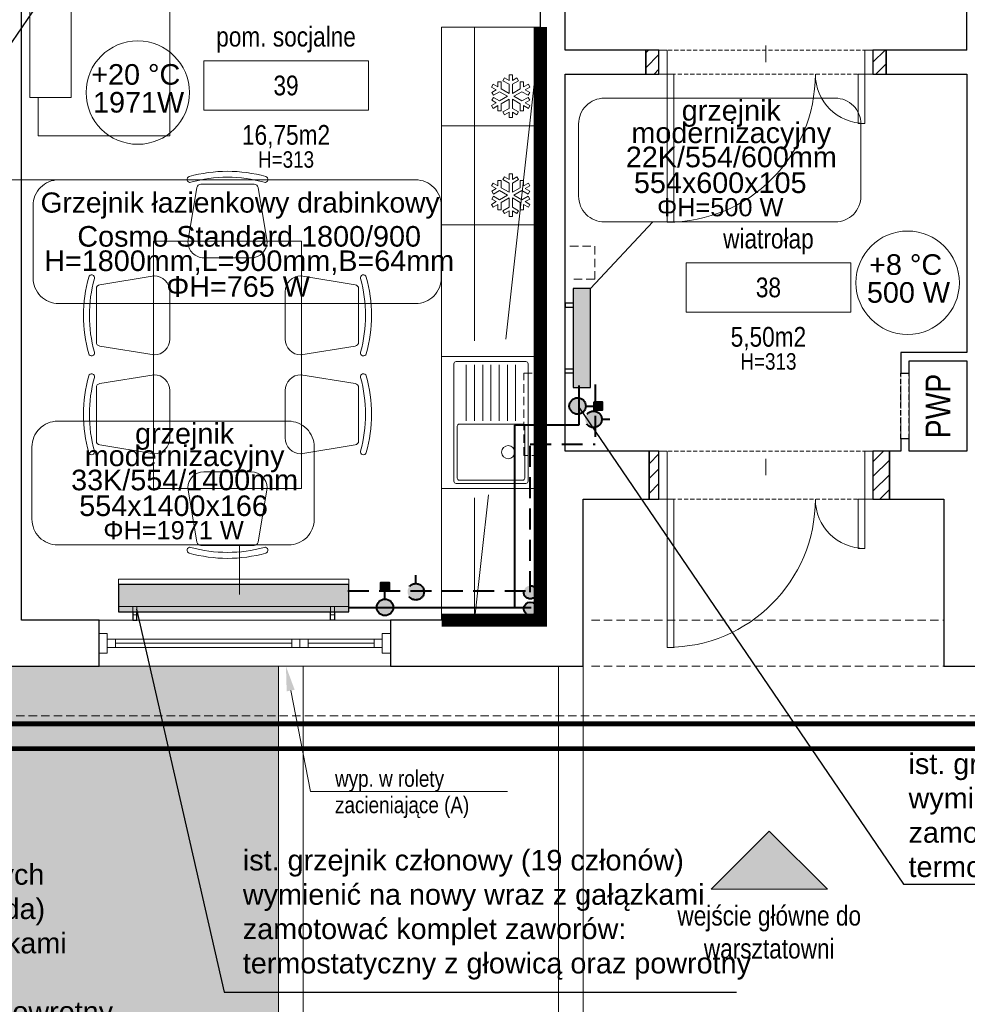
# Model space of a CAD drawing. Header units: millimetres. Extents: x 58673 to 77132, y 78327 to 116111.
# Tile 45 of 61: x 71077 to 71653, y 90484 to 91082. Entities that reach past the tile are written whole.
import ezdxf
from ezdxf import colors
from ezdxf.entities.mleader import LeaderData, LeaderLine
from ezdxf.enums import TextEntityAlignment as Align
from ezdxf.lldxf.tags import DXFTag
from ezdxf.math import Vec2, Vec3

# ---------------------------------------------------------------- set-up
doc = ezdxf.new("R2010")
doc.units = ezdxf.units.MM
doc.header["$MEASUREMENT"] = 0
for name, pattern in [('_xref_ACAD-LSN_dyspozytornia_PW_rzuty_14$0$DASHED', [19.05, 12.7, -6.35]), ('_xref_ACAD-LSN_dyspozytornia_PW_rzuty_14$0$HIDDEN', [0.375, 0.25, -0.125]), ('_xref_ACAD-LSN_dyspozytornia_PW_rzuty_14$0$HIDDEN2', [4.7625, 3.175, -1.5875]), ('DASHED', [19.05, 12.7, -6.35])]:
    doc.linetypes.add(name, pattern=pattern)
doc.layers.get('0').update_dxf_attribs({"lineweight": 9})
doc.layers.get('Defpoints').update_dxf_attribs({"lineweight": 9})
for name, color, linetype, lineweight in [('_xref_ACAD-LSN_dyspozytornia_PW_rzuty_14$0$A drzwi aluminiowe', 250, 'Continuous', 9), ('_xref_ACAD-LSN_dyspozytornia_PW_rzuty_14$0$A hatch', 250, 'Continuous', 5), ('_xref_ACAD-LSN_dyspozytornia_PW_rzuty_14$0$A hydrant', 250, 'Continuous', 13), ('_xref_ACAD-LSN_dyspozytornia_PW_rzuty_14$0$A okna istniejace', 250, 'Continuous', 9), ('_xref_ACAD-LSN_dyspozytornia_PW_rzuty_14$0$A okna wyposazenie', 250, 'Continuous', 9), ('_xref_ACAD-LSN_dyspozytornia_PW_rzuty_14$0$A opis', 250, 'Continuous', 13), ('_xref_ACAD-LSN_dyspozytornia_PW_rzuty_14$0$A opis pom', 250, 'Continuous', 9), ('_xref_ACAD-LSN_dyspozytornia_PW_rzuty_14$0$A opis pom pow', 250, 'Continuous', 9), ('_xref_ACAD-LSN_dyspozytornia_PW_rzuty_14$0$A opis technologia', 250, 'Continuous', 13), ('_xref_ACAD-LSN_dyspozytornia_PW_rzuty_14$0$A widok wyżej', 250, '_xref_ACAD-LSN_dyspozytornia_PW_rzuty_14$0$DASHED', 9), ('_xref_ACAD-LSN_dyspozytornia_PW_rzuty_14$0$A wyposazenie meblowe', 250, 'Continuous', 9), ('_xref_ACAD-LSN_dyspozytornia_PW_rzuty_14$0$A wyposazenie sanitarne', 250, 'Continuous', 9), ('_xref_ACAD-LSN_dyspozytornia_PW_rzuty_14$0$A zakres', 250, 'Continuous', 13), ('_xref_ACAD-LSN_dyspozytornia_PW_rzuty_14$0$A-Wall', 250, 'Continuous', 25), ('_xref_ACAD-LSN_dyspozytornia_PW_rzuty_14$0$IS grzejniki', 8, 'Continuous', 9), ('FL_co_powrót', 5, 'DASHED', 40), ('FL_co_zasilanie', 1, 'Continuous', 40), ('FL_opis_co', 7, 'Continuous', 25), ('IS_Text_Odbiornikow_Therm', 7, 'Continuous', 25), ('xref', 8, 'Continuous', 9)]:
    doc.layers.add(name, color=color, linetype=linetype, lineweight=lineweight)
doc.layers.add('_xref_ACAD-LSN_dyspozytornia_PW_rzuty_14$0$A fartuchy', color=250, linetype='_xref_ACAD-LSN_dyspozytornia_PW_rzuty_14$0$HIDDEN2', lineweight=18, transparency=0.3)
doc.layers.add('_xref_ACAD-LSN_dyspozytornia_PW_rzuty_14$0$A-Wall-Open', color=250, linetype='_xref_ACAD-LSN_dyspozytornia_PW_rzuty_14$0$HIDDEN2', lineweight=25, plot=False)
doc.layers.add('IS_Grzejnik_etykieta', color=7, linetype='Continuous', lineweight=5, true_color=0x000000)
doc.layers.add('IS_Room (Automatic)', color=7, linetype='Continuous', lineweight=5, true_color=0x000000)
doc.layers.add('IS_Grzejniki_Plan_rzut', color=7, linetype='SOLID', true_color=0x000000)
doc.styles.add('_xref_ACAD-LSN_dyspozytornia_PW_rzuty_14$0$Standard', font='ARIALN.TTF')
doc.styles.add('_xref_ACAD-LSN_dyspozytornia_PW_rzuty_14$0$STYL ASA', font='ARIALN.TTF')
doc.styles.add('Arial_____', font='arial.ttf')
doc.styles.get("Standard").update_dxf_attribs({"font": 'arial.ttf'})
tags = doc.linetypes.add('SOLID', pattern=[10, 10, 0]).pattern_tags.tags
tags[6:7] = [DXFTag(74, 4), DXFTag(75, 0), DXFTag(340, '0'), DXFTag(46, 0.0), DXFTag(50, 0.0), DXFTag(44, 0.0), DXFTag(45, 0.0)]
tags[4:5] = [DXFTag(74, 4), DXFTag(75, 0), DXFTag(340, '0'), DXFTag(46, 0.0), DXFTag(50, 0.0), DXFTag(44, 0.0), DXFTag(45, 0.0)]
doc.dimstyles.get("Standard").update_dxf_attribs({"dimtxt": 0.18, "dimasz": 0.18, "dimexe": 0.18, "dimexo": 0.0625, "dimgap": 0.09, "dimtad": 0, "dimtih": 1, "dimtoh": 1, "dimdec": 4, "dimzin": 0, "dimdsep": 46, "dimtxsty": 'Standard', "dimcen": 0.09, "dimadec": 0, "dimazin": 0, "dimtfac": 1, "dimtdec": 4, "dimtofl": 0, "dimtmove": 0, "dimatfit": 3, "dimfxl": 1, "dimtolj": 1, "dimtzin": 0, "dimarcsym": 0})
pattern_1 = [(45, (0, 0), (-4.49012806, 4.49012806), [])]

# ---------------------------------------------------------------- blocks, each defined once
blk = doc.blocks.new('_xref_ACAD-LSN_dyspozytornia_PW_rzuty_14$0$wejscie')
h = blk.add_hatch(color=256)
h.dxf.hatch_style = 1
h.paths.add_polyline_path([(-35.36, -35.36), (0, 0), (35.36, -35.36)])
blk.add_lwpolyline([(-35.36, -35.36), (0, 0), (35.36, -35.36)], close=True)
blk = doc.blocks.new('_xref_ACAD-LSN_dyspozytornia_PW_rzuty_14$0$A$C08D5074C')
at = {"color": 0, "linetype": 'ByBlock', "lineweight": -2}
for p, q in [((9.6, 24), (42.61, 18.58)), ((0, -14.4), (0, 14.4)), ((44.62, 16.21), (44.62, -16.21)), ((42.61, -18.58), (9.6, -24))]:
    blk.add_line(p, q, dxfattribs=at)
for centre, radius, start, end in [((9.6, 14.4), 9.6, 90, 180), ((47.55, 22.79), 1.8, 15.49005, 194.28424), ((42.22, 16.21), 2.4, 0, 80.67171), ((-34.41, 0), 83.27, 344.43245, 15.56755), ((-34.47, 0), 86.93, 344.47159, 15.52841), ((9.6, -14.4), 9.6, 180, 270), ((42.22, -16.21), 2.4, 279.32829, 0), ((47.55, -22.79), 1.8, 165.71576, 344.50995)]:
    blk.add_arc(centre, radius, start, end, dxfattribs=at)
blk = doc.blocks.new('_xref_ACAD-LSN_dyspozytornia_PW_rzuty_14$0$zlew jednokomorowy z ociekaczem')
at = {"color": 0, "linetype": 'ByBlock', "lineweight": -2, "ltscale": 0.15}
for p, q in [((-35, -15), (-1, -15)), ((-35, -20), (-1, -20)), ((-35, -25), (-1, -25)), ((-35, -30), (-1, -30)), ((-35, -35), (-1, -35)), ((-35, -40), (-1, -40)), ((-35, -45), (-1, -45))]:
    blk.add_line(p, q, dxfattribs=at)
for points in [[(-35.7, -52.5), (35.7, -52.5, 0.414214), (37, -51.2), (37, -8.8, 0.414214), (35.7, -7.5), (-35.7, -7.5, 0.414214), (-37, -8.8), (-37, -51.2, 0.414214)], [(2.2, -9.5), (33.8, -9.5, -0.414214), (35, -10.7), (35, -49.3, -0.414214), (33.8, -50.5), (2.2, -50.5, -0.414214), (1, -49.3), (1, -10.7, -0.414214)]]:
    blk.add_lwpolyline(points, format="xyb", close=True, dxfattribs=at)
blk.add_circle((18, -19.5), 4, dxfattribs=at)
at = {"layer": 'Defpoints', "linetype": '_xref_ACAD-LSN_dyspozytornia_PW_rzuty_14$0$HIDDEN2', "ltscale": 0.5}
blk.add_lwpolyline([(40, 0), (-40, 0), (-40, -60), (40, -60)], close=True, dxfattribs=at)
blk = doc.blocks.new('_xref_ACAD-LSN_dyspozytornia_PW_rzuty_14$0$szafa')
at = {"color": 0, "linetype": 'ByBlock', "lineweight": -2, "ltscale": 0.5}
blk.add_lwpolyline([(-0.5, -0.5), (0.5, -0.5), (0.5, 0.5), (-0.5, 0.5)], close=True, dxfattribs=at)
blk.add_lwpolyline([(-0.5, 0.5), (0.5, -0.5)], dxfattribs=at)
blk = doc.blocks.new('_xref_ACAD-LSN_dyspozytornia_PW_rzuty_14$0$lodowka')
at = {"color": 0, "linetype": 'ByBlock', "lineweight": -2, "ltscale": 0.2}
for points in [[(-60, -30), (0, -30), (0, 30), (-60, 30)], [(-18.99, -10.29), (-23.83, -7.49), (-23.83, -3.18), (-25.81, -3.18), (-25.81, -6.35), (-28.72, -4.67), (-29.71, -6.38), (-26.8, -8.06), (-29.54, -9.64), (-28.55, -11.36), (-24.82, -9.2), (-19.98, -12), (-24.82, -14.8), (-28.55, -12.64), (-29.54, -14.36), (-26.8, -15.94), (-29.71, -17.62), (-28.72, -19.33), (-25.81, -17.65), (-25.81, -20.82), (-23.83, -20.82), (-23.83, -16.51), (-18.99, -13.71), (-18.99, -19.31), (-22.72, -21.46), (-21.73, -23.17), (-18.99, -21.59), (-18.99, -24.95), (-17.01, -24.95), (-17.01, -21.59), (-14.27, -23.17), (-13.28, -21.46), (-17.01, -19.31), (-17.01, -13.71), (-12.17, -16.51), (-12.17, -20.82), (-10.19, -20.82), (-10.19, -17.65), (-7.28, -19.33), (-6.29, -17.62), (-9.2, -15.94), (-6.46, -14.36), (-7.45, -12.64), (-11.18, -14.8), (-16.02, -12), (-11.18, -9.2), (-7.45, -11.36), (-6.46, -9.64), (-9.2, -8.06), (-6.29, -6.38), (-7.28, -4.67), (-10.19, -6.35), (-10.19, -3.18), (-12.17, -3.18), (-12.17, -7.49), (-17.01, -10.29), (-17.01, -4.69), (-13.28, -2.54), (-14.27, -0.83), (-17.01, -2.41), (-17.01, 0.95), (-18.99, 0.95), (-18.99, -2.41), (-21.73, -0.83), (-22.72, -2.54), (-18.99, -4.69)]]:
    blk.add_lwpolyline(points, close=True, dxfattribs=at)
blk = doc.blocks.new('_xref_ACAD-LSN_dyspozytornia_PW_rzuty_14$0$iker plumm 2')
blk.add_lwpolyline([(-54.5, 60), (54.5, 60), (54.5, 85), (-54.5, 85)], close=True)
blk.add_lwpolyline([(-54.5, 80), (-70, 80), (-70, 0), (70, 0), (70, 80), (54.5, 80)])
at = {"linetype": '_xref_ACAD-LSN_dyspozytornia_PW_rzuty_14$0$HIDDEN', "ltscale": 0.2}
blk.add_lwpolyline([(0, 60), (0, 0)], dxfattribs=at)
blk = doc.blocks.new('_xref_ACAD-LSN_dyspozytornia_PW_rzuty_14$0$blok do okna')
for points in [[(28.5, 2.5), (33.5, 2.5), (33.5, -2.5), (28.5, -2.5)], [(33.5, 2.5), (38.5, 2.5), (38.5, -2.5), (33.5, -2.5)]]:
    blk.add_lwpolyline(points, close=True)
for points in [[(-78.5, 0), (28.5, 0)], [(38.5, 0), (78.5, 0)]]:
    blk.add_lwpolyline(points)
blk = doc.blocks.new('_xref_ACAD-LSN_dyspozytornia_PW_rzuty_14$0$tag wn')
blk.add_lwpolyline([(-25, -7.5), (25, -7.5), (25, 7.5), (-25, 7.5)], close=True)
at = {"style": '_xref_ACAD-LSN_dyspozytornia_PW_rzuty_14$0$STYL ASA'}
blk.add_attdef('ROOM:NO', text='', height=6, dxfattribs=at).set_placement((0, 0), align=Align.MIDDLE_CENTER)
at = {"layer": '_xref_ACAD-LSN_dyspozytornia_PW_rzuty_14$0$A opis pom pow', "style": '_xref_ACAD-LSN_dyspozytornia_PW_rzuty_14$0$STYL ASA'}
blk.add_attdef('ROOM:AREA', text='', height=6, dxfattribs=at).set_placement((0, -15), align=Align.MIDDLE_CENTER)
blk = doc.blocks.new('_xref_ACAD-LSN_dyspozytornia_PW_rzuty_14$0$środek')
blk.add_line((0, 0), (0, -10))
blk = doc.blocks.new('zawór ts')
h = blk.add_hatch(color=256)
h.paths.add_polyline_path([(5, 0, 1), (-5, 0)])
edge = h.paths.add_edge_path()
edge.add_spline(control_points=[(-3.23, -3.82), (-1.08, -3.82), (1.08, -3.82), (3.23, -3.82)], knot_values=[0.691218, 0.691218, 0.691218, 0.691218, 0.820959, 0.820959, 0.820959, 0.820959], degree=3, periodic=0)
edge.add_arc((0, 0), 5, 310.18586, 360)
edge.add_line((5, 0), (-5, 0))
edge.add_arc((0, 0), 5, 180, 229.81414)
edge = h.paths.add_edge_path()
edge.add_spline(control_points=[(3.23, -3.82), (1.08, -3.82), (-1.08, -3.82), (-3.23, -3.82)], knot_values=[0.691218, 0.691218, 0.691218, 0.691218, 0.820959, 0.820959, 0.820959, 0.820959], degree=3, periodic=0)
edge.add_arc((0, 0), 5, 229.81414, 270)
edge.add_arc((0, 0), 5, 270, 310.18586)
blk.add_hatch(color=256).paths.add_polyline_path([(2.5, -15), (2.5, -10), (-2.5, -10), (-2.5, -15)])
at = {"linetype": 'ByBlock', "lineweight": -2}
blk.add_lwpolyline([(2.5, -10), (2.5, -15), (-2.5, -15), (-2.5, -10)], close=True, dxfattribs=at)
blk.add_polyline3d([(0, -5, 0), (0, -10, 0)], dxfattribs=at)
blk.add_circle((0, 0), 5, dxfattribs=at)
blk = doc.blocks.new('zawór p')
at = {"linetype": 'ByBlock', "lineweight": -2}
h = blk.add_hatch(color=256, dxfattribs=at)
h.paths.add_polyline_path([(-4.93, 0.83), (4.93, 0.83, 0.366406), (0, 5, 0.366406)])
h.paths.add_polyline_path([(4.98, -0.42), (-4.98, -0.42, 0.919375)])
h.paths.add_polyline_path([(5, 0, 0.041508), (4.93, 0.83), (-4.93, 0.83, 0.062557), (-4.98, -0.42), (4.98, -0.42, 0.020994)])
blk.add_polyline3d([(0, 5, 0), (0, 10, 0)], dxfattribs=at)
blk.add_circle((0, 0), 5, dxfattribs=at)
blk = doc.blocks.new('_xref_ACAD-LSN_dyspozytornia_PW_rzuty_14')
at = {"layer": '_xref_ACAD-LSN_dyspozytornia_PW_rzuty_14$0$A hatch', "linetype": 'Continuous', "lineweight": 5}
h = blk.add_hatch(dxfattribs=at)
h.set_pattern_fill('ANSI31', color=256, scale=2, style=0)
h.set_pattern_definition(pattern_1)
h.paths.add_polyline_path([(71603.68, 91048.72), (71603.68, 91063.22), (71595.68, 91063.22), (71595.68, 91048.72)], flags=0)
h.paths.add_polyline_path([(71465.68, 91048.72), (71465.68, 91063.22), (71457.68, 91063.22), (71457.68, 91048.72)], flags=0)
h = blk.add_hatch(dxfattribs=at)
h.set_pattern_fill('ANSI31', color=256, scale=2, style=0)
h.set_pattern_definition(pattern_1)
h.paths.add_polyline_path([(71605.68, 90790.72), (71605.68, 90819.72), (71595.68, 90819.72), (71595.68, 90790.72)], flags=0)
h.paths.add_polyline_path([(71465.68, 90790.72), (71465.68, 90819.72), (71459.68, 90819.72), (71459.68, 90790.72)], flags=0)
at = {"layer": '_xref_ACAD-LSN_dyspozytornia_PW_rzuty_14$0$A hatch', "transparency": 33554495}
h = blk.add_hatch(dxfattribs=at)
h.set_pattern_fill('GRASS', color=256, scale=4)
h.set_pattern_definition([(90, (0, 0), (-71.84205, 71.84205), [19.05, -124.6341]), (45, (0, 0), (-71.84205, 71.84205), [19.05, -82.55]), (135, (0, 0), (-71.84205, -71.84205), [19.05, -82.55])])
edge = h.paths.add_edge_path()
edge.add_spline(control_points=[(73831.5, 88934.68), (73821.36, 88950.89), (73811.24, 88967.07), (73777.87, 89019.69), (73754.29, 89055.73), (73718.41, 89105.36), (73707.36, 89120.03), (73684.52, 89148.75), (73672.74, 89162.81), (73654.38, 89183.36), (73648.14, 89190.12), (73632.69, 89206.37), (73623.35, 89215.76), (73602.5, 89235.86), (73590.89, 89246.5), (73522.6, 89306.14), (73459.37, 89350), (73322.18, 89426.9), (73248.22, 89459.94), (73069.97, 89523.2), (72963.12, 89549.77), (72743.28, 89584.73), (72630.3, 89593.11), (72404.88, 89591.72), (72292.43, 89581.95), (72113.07, 89550.96), (72044.07, 89534.98), (71910.9, 89495.5), (71846.73, 89471.98), (71725.02, 89417.48), (71667.49, 89386.49), (71560.83, 89317.11), (71511.71, 89278.72), (71449.3, 89219.14), (71431.82, 89200.98), (71407.01, 89172.79), (71398.98, 89163.23), (71383.4, 89143.81), (71375.85, 89133.93), (71359.01, 89110.82), (71349.87, 89097.48), (71316.18, 89045.24), (71294.19, 89004.53), (71248.09, 88905.26), (71225.84, 88845.34), (71186.66, 88721.6), (71169.74, 88657.78), (71142.4, 88545.8), (71131.46, 88498.08), (71120.5, 88450.28)], knot_values=[0, 0, 0, 0, 57.207065, 57.207065, 187.181956, 187.181956, 242.95388, 242.95388, 298.725803, 298.725803, 326.611765, 326.611765, 366.532108, 366.532108, 413.640335, 413.640335, 636.601339, 636.601339, 859.562342, 859.562342, 1147.4948, 1147.4948, 1435.427258, 1435.427258, 1723.359715, 1723.359715, 1909.892427, 1909.892427, 2096.425139, 2096.425139, 2282.95785, 2282.95785, 2469.490562, 2469.490562, 2547.228377, 2547.228377, 2586.097284, 2586.097284, 2624.966192, 2624.966192, 2675.594063, 2675.594063, 2819.436148, 2819.436148, 3012.724073, 3012.724073, 3206.011998, 3206.011998, 3347.114496, 3347.114496, 3347.114496, 3347.114496], degree=3, periodic=0)
edge.add_line((71120.5, 88450.28), (73831.5, 88934.68))
h.paths.add_polyline_path([(69699.19, 89521.76), (65252.06, 89442.82), (65252.06, 88327.22), (70701.68, 88327.22), (70701.68, 88536.91, 0.419422)])
h.paths.add_polyline_path([(66521.59, 90689.22), (65352.68, 90689.22), (65352.68, 90659.22), (65323.18, 90659.22), (65323.18, 90689.22), (65229.94, 90689.22), (65239.64, 90142.71), (66521.59, 90165.46)])
edge = h.paths.add_edge_path()
edge.add_line((67744.6, 90689.22), (68718.74, 90689.22))
edge.add_line((68718.74, 90689.22), (68718.74, 90265.3))
edge.add_arc((68483.74, 90265.3), 235, -15.04019, 0, ccw=False)
edge.add_line((68710.69, 90204.32), (67744.6, 90187.17))
edge.add_line((67744.6, 90187.17), (67744.6, 90689.22))
edge = h.paths.add_edge_path()
edge.add_line((69340.24, 90689.22), (69815.68, 90689.22))
edge.add_line((69815.68, 90689.22), (69815.68, 90223.94))
edge.add_line((69815.68, 90223.94), (69350.6, 90215.68))
edge.add_arc((69575.24, 90284.68), 235, 180, 197.07407, ccw=False)
edge.add_line((69340.24, 90284.68), (69340.24, 90689.22))
edge = h.paths.add_edge_path()
edge.add_line((70216.68, 90539.22), (71051.68, 90539.22))
edge.add_line((71051.68, 90539.22), (71051.68, 90689.22))
edge.add_line((71051.68, 90689.22), (71234.68, 90689.22))
edge.add_line((71234.68, 90689.22), (71234.68, 90312.98))
edge.add_arc((71169.68, 90312.98), 65, 271.01694, 360, ccw=False)
edge.add_line((71170.84, 90247.99), (70216.68, 90231.09))
edge.add_line((70216.68, 90231.09), (70216.68, 90539.22))
edge = h.paths.add_edge_path()
edge.add_line((72662.68, 90689.22), (72890.68, 90689.22))
edge.add_line((72890.68, 90689.22), (72890.68, 90659.22))
edge.add_line((72890.68, 90659.22), (72903.68, 90659.22))
edge.add_line((72903.68, 90659.22), (72901.85, 90108.69))
edge.add_arc((72897.68, 90343.65), 235, 180, 271.01694, ccw=False)
edge.add_line((72662.68, 90343.65), (72662.68, 90689.22))
at = {"layer": '_xref_ACAD-LSN_dyspozytornia_PW_rzuty_14$0$A drzwi aluminiowe', "linetype": 'Continuous', "lineweight": 9, "ltscale": 0.2}
for points in [[(71470.68, 91063.22), (71465.68, 91063.22), (71465.68, 91048.72), (71470.68, 91048.72)], [(71590.68, 91063.22), (71595.68, 91063.22), (71595.68, 91048.72), (71590.68, 91048.72)], [(71470.68, 90819.72), (71465.68, 90819.72), (71465.68, 90790.72), (71470.68, 90790.72)], [(71590.68, 90819.72), (71595.68, 90819.72), (71595.68, 90790.72), (71590.68, 90790.72)]]:
    blk.add_lwpolyline(points, close=True, dxfattribs=at)
at = {"layer": '_xref_ACAD-LSN_dyspozytornia_PW_rzuty_14$0$A drzwi aluminiowe', "linetype": 'Continuous', "lineweight": 9}
for points in [[(71470.68, 91048.72), (71474.68, 91048.72), (71474.68, 90958.72), (71470.68, 90958.72)], [(71590.68, 91018.72), (71586.68, 91018.72), (71586.68, 91048.72), (71590.68, 91048.72)], [(71470.68, 90790.72), (71474.68, 90790.72), (71474.68, 90700.72), (71470.68, 90700.72)], [(71590.68, 90760.72), (71586.68, 90760.72), (71586.68, 90790.72), (71590.68, 90790.72)]]:
    blk.add_lwpolyline(points, close=True, dxfattribs=at)
at = {"layer": '_xref_ACAD-LSN_dyspozytornia_PW_rzuty_14$0$A drzwi aluminiowe', "linetype": 'Continuous', "lineweight": 9, "ltscale": 0.2, "extrusion": (0, 0, -1)}
for centre in [(-71470.68, 91048.72), (-71470.68, 90790.72)]:
    blk.add_arc(centre, 90, 180, 270, dxfattribs=at)
at = {"layer": '_xref_ACAD-LSN_dyspozytornia_PW_rzuty_14$0$A drzwi aluminiowe', "linetype": 'Continuous', "lineweight": 9, "ltscale": 0.2}
for centre in [(71590.68, 91048.72), (71590.68, 90790.72)]:
    blk.add_arc(centre, 30, 180, 270, dxfattribs=at)
at = {"layer": '_xref_ACAD-LSN_dyspozytornia_PW_rzuty_14$0$A fartuchy', "ltscale": 1.25, "const_width": 8}
blk.add_lwpolyline([(71333.68, 90717.22), (71393.68, 90717.22), (71393.68, 91077.22)], dxfattribs=at)
at = {"layer": '_xref_ACAD-LSN_dyspozytornia_PW_rzuty_14$0$A hatch'}
for points in [[(69325.24, 90689.22), (69325.24, 90284.68, 0.419422), (69579.68, 90034.72), (71174.12, 90063.02, 0.409025), (71419.68, 90312.98), (71419.68, 90689.22)], [(69340.24, 90689.22), (69340.24, 90284.68, 0.419422), (69579.42, 90049.72), (71173.86, 90078.02, 0.409025), (71404.68, 90312.98), (71404.68, 90689.22)], [(70201.68, 90689.22), (70201.68, 90215.79), (71171.1, 90232.99, 0.409025), (71249.68, 90312.98), (71249.68, 90689.22)], [(70216.68, 90539.22), (70216.68, 90231.05), (71170.84, 90247.99, 0.409025), (71234.68, 90312.98), (71234.68, 90689.22)]]:
    blk.add_lwpolyline(points, format="xyb", dxfattribs=at)
at = {"layer": '_xref_ACAD-LSN_dyspozytornia_PW_rzuty_14$0$A hydrant'}
blk.add_lwpolyline([(71617.68, 90874.72), (71652.68, 90874.72), (71652.68, 90819.72), (71617.68, 90819.72)], close=True, dxfattribs=at)
at = {"layer": '_xref_ACAD-LSN_dyspozytornia_PW_rzuty_14$0$A okna istniejace', "linetype": 'Continuous', "lineweight": 9}
for p, q in [((71125.68, 90717.22), (71302.68, 90717.22)), ((71135.68, 90700.72), (71135.68, 90705.72)), ((71292.68, 90700.72), (71292.68, 90705.72)), ((71125.68, 90689.22), (71302.68, 90689.22))]:
    blk.add_line(p, q, dxfattribs=at)
for points in [[(71130.68, 90709.22), (71125.68, 90709.22), (71125.68, 90697.22), (71130.68, 90697.22)], [(71297.68, 90709.22), (71302.68, 90709.22), (71302.68, 90697.22), (71297.68, 90697.22)], [(71130.68, 90700.72), (71130.68, 90705.72), (71297.68, 90705.72), (71297.68, 90700.72)]]:
    blk.add_lwpolyline(points, close=True, dxfattribs=at)
at = {"layer": '_xref_ACAD-LSN_dyspozytornia_PW_rzuty_14$0$A widok wyżej', "linetype": '_xref_ACAD-LSN_dyspozytornia_PW_rzuty_14$0$DASHED', "lineweight": 9, "ltscale": 0.2}
for p, q in [((71595.68, 91063.22), (71465.68, 91063.22)), ((71465.68, 91048.72), (71595.68, 91048.72)), ((71612.68, 90867.22), (71612.68, 90827.22)), ((71617.68, 90827.22), (71617.68, 90867.22)), ((71595.68, 90819.72), (71465.68, 90819.72)), ((71465.68, 90790.72), (71595.68, 90790.72)), ((71302.68, 90717.22), (71125.68, 90717.22)), ((71125.68, 90689.22), (71302.68, 90689.22))]:
    blk.add_line(p, q, dxfattribs=at)
at = {"layer": '_xref_ACAD-LSN_dyspozytornia_PW_rzuty_14$0$A widok wyżej', "ltscale": 0.4}
for points in [[(71411.68, 90944.22), (71426.68, 90944.22), (71426.68, 90924.22), (71411.68, 90924.22)], [(71424.68, 90717.22), (71638.68, 90717.22)], [(71424.68, 90689.22), (71639.68, 90689.22)], [(65352.68, 90659.22), (72855.68, 90659.22)]]:
    blk.add_lwpolyline(points, dxfattribs=at)
blk.add_lwpolyline([(71383.68, 90867.22), (71393.68, 90867.22), (71393.68, 90817.22), (71383.68, 90817.22)], close=True, dxfattribs=at)
at = {"layer": '_xref_ACAD-LSN_dyspozytornia_PW_rzuty_14$0$A wyposazenie meblowe'}
for points in [[(71393.68, 90957.22), (71393.68, 90877.22), (71333.68, 90877.22), (71333.68, 90957.22)], [(71248.68, 90797.22), (71248.68, 90947.22), (71158.68, 90947.22), (71158.68, 90797.22)], [(71393.68, 90877.22), (71393.68, 90797.22), (71333.68, 90797.22), (71333.68, 90877.22)], [(71393.68, 90797.22), (71393.68, 90717.22), (71333.68, 90717.22), (71333.68, 90797.22)]]:
    blk.add_lwpolyline(points, close=True, dxfattribs=at)
at = {"layer": '_xref_ACAD-LSN_dyspozytornia_PW_rzuty_14$0$A zakres', "linetype": '_xref_ACAD-LSN_dyspozytornia_PW_rzuty_14$0$DASHED', "transparency": 33554623, "const_width": 3}
for points in [[(67446.18, 92031.22), (67446.18, 90639.22), (72869.68, 90639.22), (72869.68, 92031.22)], [(69888.68, 91499.22), (69888.68, 92016.22), (72859.68, 92016.22), (72859.68, 90654.22), (70481.68, 90654.22), (70481.68, 91280.38), (70101.18, 91280.22), (70101.18, 91499.22)]]:
    blk.add_lwpolyline(points, close=True, dxfattribs=at)
at = {"layer": '_xref_ACAD-LSN_dyspozytornia_PW_rzuty_14$0$A-Wall', "linetype": 'Continuous', "lineweight": 25}
for p, q in [((71408.68, 91063.22), (71408.68, 91270.22)), ((71652.68, 91063.22), (71652.68, 91272.22)), ((71393.68, 90819.72), (71393.68, 91244.22)), ((71078.68, 90717.22), (71078.68, 91226.22)), ((71457.68, 91063.22), (71408.68, 91063.22)), ((71465.68, 91063.22), (71457.68, 91063.22)), ((71457.68, 91063.22), (71457.68, 91048.72)), ((71457.68, 91048.72), (71457.68, 91063.22)), ((71465.68, 91048.72), (71465.68, 91063.22)), ((71603.68, 91063.22), (71595.68, 91063.22)), ((71595.68, 91063.22), (71595.68, 91048.72)), ((71603.68, 91063.22), (71603.68, 91048.72)), ((71652.68, 91063.22), (71603.68, 91063.22)), ((71603.68, 91048.72), (71603.68, 91063.22)), ((71408.68, 90819.72), (71408.68, 91048.72)), ((71408.68, 91048.72), (71457.68, 91048.72)), ((71457.68, 91048.72), (71465.68, 91048.72)), ((71595.68, 91048.72), (71603.68, 91048.72)), ((71603.68, 91048.72), (71652.68, 91048.72)), ((71652.68, 91048.72), (71652.68, 90879.72)), ((71612.68, 90879.72), (71612.68, 90867.22)), ((71652.68, 90879.72), (71612.68, 90879.72)), ((71617.68, 90867.22), (71617.68, 90874.72)), ((71617.68, 90874.72), (71652.68, 90874.72)), ((71652.68, 90874.72), (71652.68, 90819.72)), ((71612.68, 90867.22), (71617.68, 90867.22)), ((71617.68, 90827.22), (71612.68, 90827.22)), ((71612.68, 90827.22), (71612.68, 90819.72)), ((71617.68, 90819.72), (71617.68, 90827.22)), ((71393.68, 90819.72), (71393.68, 90717.22)), ((71459.68, 90819.72), (71408.68, 90819.72)), ((71465.68, 90819.72), (71459.68, 90819.72)), ((71459.68, 90819.72), (71459.68, 90790.72)), ((71459.68, 90790.72), (71459.68, 90819.72)), ((71465.68, 90790.72), (71465.68, 90819.72)), ((71605.68, 90819.72), (71595.68, 90819.72)), ((71595.68, 90819.72), (71595.68, 90790.72)), ((71605.68, 90819.72), (71605.68, 90790.72)), ((71612.68, 90819.72), (71605.68, 90819.72)), ((71605.68, 90790.72), (71605.68, 90819.72)), ((71652.68, 90819.72), (71617.68, 90819.72)), ((71419.68, 90689.22), (71419.68, 90790.72)), ((71419.68, 90790.72), (71459.68, 90790.72)), ((71459.68, 90790.72), (71465.68, 90790.72)), ((71595.68, 90790.72), (71605.68, 90790.72)), ((71605.68, 90790.72), (71638.68, 90790.72)), ((71638.68, 90790.72), (71638.68, 90689.22)), ((71125.68, 90717.22), (71078.68, 90717.22)), ((71125.68, 90689.22), (71125.68, 90717.22)), ((71302.68, 90717.22), (71302.68, 90689.22)), ((71393.68, 90717.22), (71302.68, 90717.22)), ((71004.68, 90689.22), (71125.68, 90689.22)), ((71302.68, 90689.22), (71419.68, 90689.22)), ((71638.68, 90689.22), (71742.68, 90689.22))]:
    blk.add_line(p, q, dxfattribs=at)
at = {"layer": '_xref_ACAD-LSN_dyspozytornia_PW_rzuty_14$0$A-Wall-Open', "linetype": '_xref_ACAD-LSN_dyspozytornia_PW_rzuty_14$0$HIDDEN2', "lineweight": 25}
for p, q in [((71612.68, 90827.22), (71612.68, 90867.22)), ((71617.68, 90827.22), (71617.68, 90867.22))]:
    blk.add_line(p, q, dxfattribs=at)
at = {"layer": '_xref_ACAD-LSN_dyspozytornia_PW_rzuty_14$0$IS grzejniki'}
for p, q in [((71413.68, 90918.5), (71413.68, 90858.5)), ((71424.18, 90918.5), (71413.68, 90918.5)), ((71424.18, 90858.5), (71424.18, 90918.5)), ((71413.68, 90909.75), (71408.68, 90909.75)), ((71408.68, 90909.75), (71408.68, 90907.25)), ((71408.68, 90907.25), (71413.68, 90907.25)), ((71408.68, 90867.25), (71408.68, 90869.75)), ((71408.68, 90869.75), (71413.68, 90869.75)), ((71413.68, 90867.25), (71408.68, 90867.25)), ((71413.68, 90858.5), (71424.18, 90858.5)), ((71277.4, 90742.16), (71137.4, 90742.16)), ((71137.4, 90742.16), (71137.4, 90725.56)), ((71277.4, 90725.56), (71277.4, 90742.16)), ((71137.4, 90725.56), (71277.4, 90725.56)), ((71146.15, 90725.56), (71146.15, 90720.56)), ((71146.15, 90720.56), (71148.65, 90720.56)), ((71148.65, 90720.56), (71148.65, 90725.56)), ((71266.15, 90720.56), (71266.15, 90725.56)), ((71268.65, 90720.56), (71266.15, 90720.56)), ((71268.65, 90725.56), (71268.65, 90720.56))]:
    blk.add_line(p, q, dxfattribs=at)
blk.add_blockref('_xref_ACAD-LSN_dyspozytornia_PW_rzuty_14$0$wejscie', (71532.68, 90589.22))
at = {"layer": '_xref_ACAD-LSN_dyspozytornia_PW_rzuty_14$0$A drzwi aluminiowe', "linetype": 'Continuous', "lineweight": 9, "ltscale": 0.2, "extrusion": (0, 0, -1), "zscale": -1, "rotation": 180}
for p in [(-71530.68, 91055.97), (-71530.68, 90805.22)]:
    blk.add_blockref('_xref_ACAD-LSN_dyspozytornia_PW_rzuty_14$0$środek', p, dxfattribs=at)
at = {"layer": '_xref_ACAD-LSN_dyspozytornia_PW_rzuty_14$0$A okna istniejace', "linetype": 'Continuous', "lineweight": 9, "extrusion": (0, 0, -1), "zscale": -1, "rotation": 180}
blk.add_blockref('_xref_ACAD-LSN_dyspozytornia_PW_rzuty_14$0$blok do okna', (-71214.18, 90703.22), dxfattribs=at)
at = {"layer": '_xref_ACAD-LSN_dyspozytornia_PW_rzuty_14$0$A opis pom', "linetype": 'Continuous', "lineweight": 9, "xscale": 2, "yscale": 2, "zscale": 2}
for p, values in [((71239.23, 91041.8), {'ROOM:NO': '39', 'ROOM:AREA': '16,75m2'}), ((71532.18, 90919.22), {'ROOM:NO': '38', 'ROOM:AREA': '5,50m2'})]:
    blk.add_blockref('_xref_ACAD-LSN_dyspozytornia_PW_rzuty_14$0$tag wn', p, dxfattribs=at).add_auto_attribs(values)
at = {"layer": '_xref_ACAD-LSN_dyspozytornia_PW_rzuty_14$0$A wyposazenie meblowe'}
for name, p, xscale, rotation in [('_xref_ACAD-LSN_dyspozytornia_PW_rzuty_14$0$iker plumm 2', (71168.68, 91116.22), -1.5, 90), ('_xref_ACAD-LSN_dyspozytornia_PW_rzuty_14$0$A$C08D5074C', (71238.68, 90902.22), -1, 180), ('_xref_ACAD-LSN_dyspozytornia_PW_rzuty_14$0$A$C08D5074C', (71203.68, 90807.22), -1, 90)]:
    blk.add_blockref(name, p, dxfattribs=dict(at, xscale=xscale, rotation=rotation))
for name, p in [('_xref_ACAD-LSN_dyspozytornia_PW_rzuty_14$0$lodowka', (71393.68, 91047.22)), ('_xref_ACAD-LSN_dyspozytornia_PW_rzuty_14$0$lodowka', (71393.68, 90987.22)), ('_xref_ACAD-LSN_dyspozytornia_PW_rzuty_14$0$A$C08D5074C', (71238.68, 90842.22))]:
    blk.add_blockref(name, p, dxfattribs=at)
at = {"layer": '_xref_ACAD-LSN_dyspozytornia_PW_rzuty_14$0$A wyposazenie meblowe', "linetype": '_xref_ACAD-LSN_dyspozytornia_PW_rzuty_14$0$HIDDEN2', "xscale": 360, "yscale": 40, "rotation": 270}
blk.add_blockref('_xref_ACAD-LSN_dyspozytornia_PW_rzuty_14$0$szafa', (71373.68, 90897.22), dxfattribs=at)
at = {"layer": '_xref_ACAD-LSN_dyspozytornia_PW_rzuty_14$0$A wyposazenie meblowe'}
for p, rotation in [((71203.68, 90937.22), 89.99999999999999), ((71168.68, 90902.22), 180)]:
    blk.add_blockref('_xref_ACAD-LSN_dyspozytornia_PW_rzuty_14$0$A$C08D5074C', p, dxfattribs=dict(at, rotation=rotation))
at = {"layer": '_xref_ACAD-LSN_dyspozytornia_PW_rzuty_14$0$A wyposazenie meblowe', "xscale": -1}
blk.add_blockref('_xref_ACAD-LSN_dyspozytornia_PW_rzuty_14$0$A$C08D5074C', (71168.68, 90842.22), dxfattribs=at)
at = {"layer": '_xref_ACAD-LSN_dyspozytornia_PW_rzuty_14$0$A wyposazenie sanitarne', "rotation": 270}
blk.add_blockref('_xref_ACAD-LSN_dyspozytornia_PW_rzuty_14$0$zlew jednokomorowy z ociekaczem', (71393.68, 90837.22), dxfattribs=at)
at = {"layer": '_xref_ACAD-LSN_dyspozytornia_PW_rzuty_14$0$A hydrant', "insert": (71635.18, 90847.22), "char_height": 15, "attachment_point": 5, "rotation": 90, "style": '_xref_ACAD-LSN_dyspozytornia_PW_rzuty_14$0$STYL ASA'}
blk.add_mtext_dynamic_manual_height_columns('\\pxqc;PWP', width=187.6495, gutter_width=1, heights=[0], dxfattribs=at)
at = {"layer": '_xref_ACAD-LSN_dyspozytornia_PW_rzuty_14$0$A opis', "linetype": 'Continuous', "lineweight": 9, "char_height": 10, "attachment_point": 5, "style": '_xref_ACAD-LSN_dyspozytornia_PW_rzuty_14$0$Standard'}
for insert in [(71239.23, 90996.8), (71532.18, 90874.22)]:
    blk.add_mtext_dynamic_manual_height_columns('\\A1;\\pxqc;H=313', width=72.7481, gutter_width=1, heights=[0], dxfattribs=dict(at, insert=insert))
at = {"layer": '_xref_ACAD-LSN_dyspozytornia_PW_rzuty_14$0$A opis technologia', "char_height": 12, "style": '_xref_ACAD-LSN_dyspozytornia_PW_rzuty_14$0$STYL ASA'}
for s, width, insert, attachment_point in [('pom. socjalne', 187.6495, (71239.23, 91061.8), 8), ('wiatrołap', 187.6495, (71532.18, 90939.22), 8), ('wejście główne do warsztatowni', 122.5474, (71532.68, 90543.86), 2)]:
    blk.add_mtext_dynamic_manual_height_columns(s, width=width, gutter_width=1, heights=[0], dxfattribs=dict(at, insert=insert, attachment_point=attachment_point))
at = {"layer": '_xref_ACAD-LSN_dyspozytornia_PW_rzuty_14$0$A okna wyposazenie', "linetype": 'Continuous', "lineweight": 9}
ml = blk.add_multileader_mtext('Standard', dxfattribs=at)
ml.set_content('wyp. w rolety zacieniające (A)', color=256, style='_xref_ACAD-LSN_dyspozytornia_PW_rzuty_14$0$STYL ASA')
ml.set_leader_properties()
ml.build(insert=Vec2(0, 0))
ml.multileader.update_dxf_attribs({"text_left_attachment_type": 6, "text_right_attachment_type": 6, "dogleg_length": 3, "arrow_head_size": 15})
ctx = ml.context
ctx.base_point, ctx.char_height, ctx.arrow_head_size, ctx.landing_gap_size, ctx.plane_origin = Vec3(71259, 90613.14), 10, 15, 10, Vec3(70974.81, 90119.75)
ctx.left_attachment, ctx.right_attachment = 6, 6
notes = []
notes.append((ctx, [(0, (1, 1, 0), (71254.01, 90613.15), (1, 0), 4.99, [(0, [(71239.18, 90689.22)], 0, [])])]))
ctx.mtext.insert, ctx.mtext.width, ctx.mtext.line_spacing_factor, ctx.mtext.flow_direction = Vec3(71269, 90626.08), 103.629, 0.96, 5
for ctx, leaders in notes:
    for number, flags, end, landing, length, lines in leaders:
        leader = LeaderData()
        leader.index, (leader.has_last_leader_line, leader.has_dogleg_vector, leader.attachment_direction) = number, flags
        leader.last_leader_point, leader.dogleg_vector, leader.dogleg_length = Vec3(end), Vec3(landing), length
        for number, points, colour, breaks in lines:
            line = LeaderLine()
            line.index, line.vertices, line.color, line.breaks = number, Vec3.list(points), colors.encode_raw_color(colour), breaks
            leader.lines.append(line)
        ctx.leaders.append(leader)

msp = doc.modelspace()

# ---------------------------------------------------------------- block references
at = {"layer": 'xref'}
msp.add_blockref('_xref_ACAD-LSN_dyspozytornia_PW_rzuty_14', (0, 0), dxfattribs=at)

# ---------------------------------------------------------------- next in the draw order: hatches: boundary and pattern name
at = {"layer": 'FL_co_powrót'}
msp.add_hatch(color=256, dxfattribs=at).paths.add_polyline_path([(71391.593, 90734.185, -1), (71383.593, 90734.185, -1)])
at = {"layer": 'FL_co_zasilanie'}
msp.add_hatch(color=256, dxfattribs=at).paths.add_polyline_path([(71391.593, 90724.185, -1), (71383.593, 90724.185, -1)])
at = {"layer": 'IS_Grzejniki_Plan_rzut'}
for points in [[(71413.684, 90918.5), (71413.684, 90858.5), (71424.184, 90858.5), (71424.184, 90918.5)], [(71137.4, 90722.22), (71277.4, 90722.22), (71277.4, 90738.82), (71137.4, 90738.82)]]:
    msp.add_hatch(color=8, dxfattribs=at).paths.add_polyline_path(points)

# ---------------------------------------------------------------- next in the draw order: linework, layer by layer
at = {"layer": 'FL_co_powrót'}
for p, q in [((71427, 90860.336), (71427, 90824)), ((71387.593, 90734.185), (71387.593, 90824)), ((71387.593, 90824), (71427, 90824)), ((71276.774, 90735), (71385.5, 90735))]:
    msp.add_line(p, q, dxfattribs=at)
msp.add_circle((71387.593, 90734.185), 4, dxfattribs=at)
at = {"layer": 'FL_co_zasilanie'}
for p, q in [((71417, 90859.697), (71417, 90835.5)), ((71417, 90835.5), (71378, 90835.5)), ((71378, 90835.5), (71378, 90725)), ((71277.4, 90725), (71388, 90725))]:
    msp.add_line(p, q, dxfattribs=at)
msp.add_circle((71387.593, 90724.185), 4, dxfattribs=at)
at = {"layer": 'FL_opis_co'}
msp.add_line((71462, 90958.981), (71424.184, 90918.5), dxfattribs=at)
at = {"layer": 'IS_Grzejnik_etykieta'}
for p, q in [((71101.206, 90984.509), (71044.175, 90984.509)), ((71211.017, 90732.72), (71211.017, 90762.911))]:
    msp.add_line(p, q, dxfattribs=at)
for points in [[(71432.517, 90958.981), (71572.73, 90958.981, 0.4142136), (71588.355, 90974.606), (71588.355, 91018.444, 0.4142136), (71572.73, 91034.069), (71432.517, 91034.069, 0.4142136), (71416.892, 91018.444), (71416.892, 90974.606, 0.4142136)], [(71101.206, 90909.421), (71317.896, 90909.421, 0.4142136), (71333.521, 90925.046), (71333.521, 90968.884, 0.4142136), (71317.896, 90984.509), (71101.206, 90984.509, 0.4142136), (71085.581, 90968.884), (71085.581, 90925.046, 0.4142136)], [(71100.518, 90762.911), (71240.73, 90762.911, 0.4142136), (71256.355, 90778.536), (71256.355, 90822.374, 0.4142136), (71240.73, 90837.999), (71100.518, 90837.999, 0.4142136), (71084.893, 90822.374), (71084.893, 90778.536, 0.4142136)]]:
    msp.add_lwpolyline(points, format="xyb", close=True, dxfattribs=at)
at = {"layer": 'IS_Grzejniki_Plan_rzut', "lineweight": 30}
for p, q in [((71413.684, 90918.5), (71413.684, 90858.5)), ((71424.184, 90918.5), (71413.684, 90918.5)), ((71413.684, 90918.5), (71413.684, 90918.5)), ((71424.184, 90858.5), (71424.184, 90918.5)), ((71413.684, 90909.75), (71408.684, 90909.75)), ((71408.684, 90909.75), (71408.684, 90907.25)), ((71408.684, 90907.25), (71413.684, 90907.25)), ((71408.684, 90867.25), (71408.684, 90869.75)), ((71408.684, 90869.75), (71413.684, 90869.75)), ((71413.684, 90867.25), (71408.684, 90867.25)), ((71413.684, 90858.5), (71424.184, 90858.5)), ((71277.4, 90738.82), (71137.4, 90738.82)), ((71137.4, 90738.82), (71137.4, 90722.22)), ((71277.4, 90722.22), (71277.4, 90738.82)), ((71137.4, 90722.22), (71277.4, 90722.22)), ((71137.4, 90722.22), (71137.4, 90722.22)), ((71146.15, 90722.22), (71146.15, 90717.22)), ((71148.65, 90717.22), (71148.65, 90722.22)), ((71266.15, 90717.22), (71266.15, 90722.22)), ((71268.65, 90722.22), (71268.65, 90717.22)), ((71146.15, 90717.22), (71148.65, 90717.22)), ((71268.65, 90717.22), (71266.15, 90717.22))]:
    msp.add_line(p, q, dxfattribs=at)
at = {"layer": 'IS_Room (Automatic)'}
for centre in [(71149.192, 91037.48), (71616.73, 90922.053)]:
    msp.add_circle(centre, 31.395, dxfattribs=at)

# ---------------------------------------------------------------- next in the draw order: block references
at = {"layer": 'FL_co_powrót', "rotation": 270}
msp.add_blockref('zawór p', (71425.97, 90839.162), dxfattribs=at)
at = {"layer": 'FL_co_powrót'}
msp.add_blockref('zawór p', (71318.035, 90734.47), dxfattribs=at)
at = {"layer": 'FL_co_zasilanie'}
for p, rotation in [((71416.274, 90847.197), 89.99999999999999), ((71299.309, 90725), 180)]:
    msp.add_blockref('zawór ts', p, dxfattribs=dict(at, rotation=rotation))

# ---------------------------------------------------------------- next in the draw order: texts
at = {"layer": 'FL_opis_co', "char_height": 12.5, "attachment_point": 7}
for s, insert in [('\\fArial|b0|i0|c238;ist. grzejnik członowy (7 członów)\\Pwymienić na nowy wraz z gałązkami \\Pzamotować komplet zaworów: \\Ptermostatyczny z głowicą oraz powrotny', (71617.284, 90557.514)), ('\\fArial|b0|i0|c238;ist. grzejnik członowy (19 członów)\\Pwymienić na nowy wraz z gałązkami \\Pzamotować komplet zaworów: \\Ptermostatyczny z głowicą oraz powrotny', (71213, 90499)), ('\\fArial|b0|i0|c238;ist. grzejnik z rur ożebrowowanych \\Ptypu favier (2 rury - L~1,5m każda) \\Pwymienić na nowy wraz z gałązkami \\Pzamotować komplet zaworów: \\Ptermostatyczny z głowicą oraz powrotny', (70825.6, 90469.5))]:
    msp.add_mtext(s, dxfattribs=dict(at, insert=insert))
at = {"layer": 'IS_Grzejnik_etykieta', "color": 18, "true_color": 0x000000, "transparency": 33554687, "style": 'Arial_____'}
for s, p in [('grzejnik', (71509.645, 91016.639)), ('modernizacyjny', (71509.645, 91003.08)), ('22K/554/600mm', (71509.645, 90988.395)), ('Cosmo Standard 1800/900', (71216.846, 90940.216)), ('H=1800mm,L=900mm,B=64mm', (71216.846, 90925.409)), ('grzejnik', (71177.646, 90820.569)), ('modernizacyjny', (71177.646, 90807.01)), ('33K/554/1400mm', (71177.646, 90792.326))]:
    msp.add_text(s, height=12.5, dxfattribs=at).set_placement(p, align=Align.BOTTOM_CENTER)
for s, height, p in [('554x600x105', 12.5, (71502.92, 90989.02)), ('ΦH=500 W', 11, (71502.92, 90973.395)), ('ΦH=765 W', 12.5, (71210.121, 90926.034)), ('554x1400x166', 12.5, (71170.921, 90792.95)), ('ΦH=1971 W', 11, (71170.921, 90777.325))]:
    msp.add_text(s, height=height, dxfattribs=at).set_placement(p, align=Align.TOP_CENTER)
at = {"layer": 'IS_Room (Automatic)', "color": 18, "true_color": 0x000000, "transparency": 33554687, "style": 'Arial_____'}
for s, p in [('+20 °C', (71147.972, 91048.501)), ('1971W', (71149.7, 91031.59)), ('+8 °C', (71615.511, 90933.074)), ('500 W', (71617.239, 90916.163))]:
    msp.add_text(s, height=12.5, dxfattribs=at).set_placement(p, align=Align.MIDDLE_CENTER)
at = {"layer": 'IS_Text_Odbiornikow_Therm', "color": 18, "linetype": 'SOLID', "true_color": 0x000000, "insert": (71090.145, 90960.92), "char_height": 12.24, "attachment_point": 7}
msp.add_mtext('\\fArial|b0|i0;Grzejnik łazienkowy drabinkowy', dxfattribs=at)

# ---------------------------------------------------------------- next in the draw order: leaders
at = {"layer": 'FL_opis_co', "annotation_type": 0, "has_hookline": 1, "hookline_direction": 0, "text_width": 307.9}
for points in [[(71047.684, 91031.389), (71123.875, 91142.875), (71126.375, 91142.875)], [(71417, 90846.5), (71614.159, 90556.889), (71616.659, 90556.889)], [(70691.564, 90722.22), (70822.475, 90468.875), (70824.975, 90468.875)], [(71148.5, 90724), (71201.709, 90491.375), (71204.209, 90491.375)]]:
    msp.add_leader(points, dimstyle='Standard', override={"dimtxt": 2.5, "dimasz": 2.5, "dimexe": 1.25, "dimexo": 0.625, "dimgap": 0.625, "dimtad": 1, "dimtih": 0, "dimtoh": 0, "dimdec": 2, "dimzin": 8, "dimdsep": 44, "dimcen": 2.5, "dimtdec": 2, "dimtofl": 1, "dimldrblk": 'None', "dimtolj": 0, "dimtzin": 8}, dxfattribs=at)

doc.saveas('drawing.dxf')
